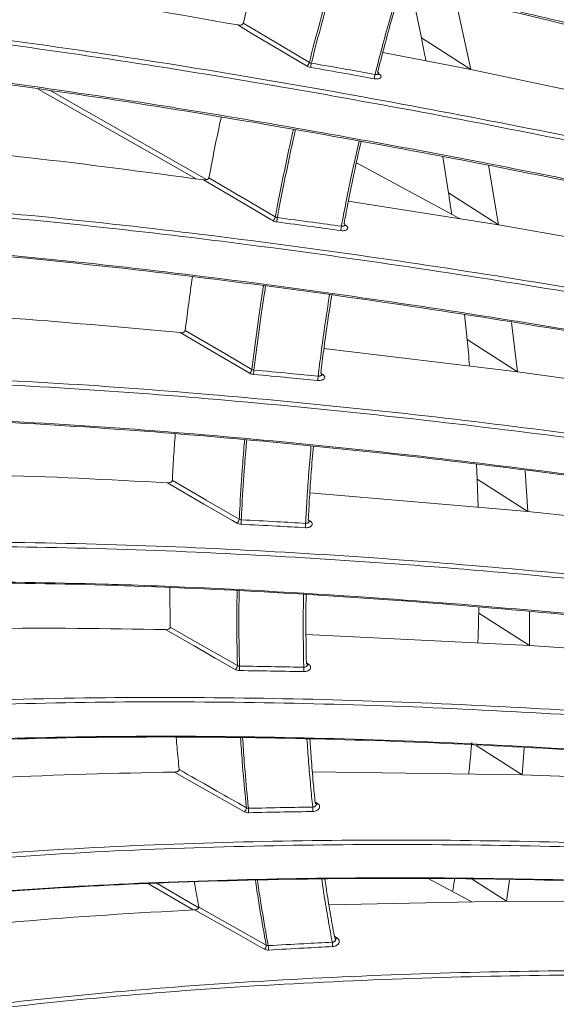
# Model space of a CAD drawing. Header units: millimetres. Extents: x 0 to 1118, y 0 to 864.
# Tile 209 of 256: x 235.34 to 243.58, y 629.2 to 644.32. Entities that reach past the tile are written whole.
import ezdxf

# ---------------------------------------------------------------- set-up
doc = ezdxf.new("R2010")
doc.units = ezdxf.units.MM

msp = doc.modelspace()

# ---------------------------------------------------------------- linework, layer by layer
at = {"color": 7, "linetype": 'Continuous', "lineweight": 15}
for p, q in [((241.3506, 644.7936), (241.5043, 644.0388)), ((242.262, 643.5523), (242.0295, 644.6378)), ((242.262, 643.5523), (240.9111, 643.8165)), ((245.9945, 642.7707), (242.262, 643.5523)), ((241.8322, 642.2148), (241.9208, 641.6583)), ((240.5057, 642.1208), (242.0978, 641.2592)), ((242.6879, 641.166), (242.532, 642.0823)), ((242.6879, 641.166), (240.3823, 641.5301)), ((245.5284, 640.673), (242.6879, 641.166)), ((242.1638, 639.7917), (242.2056, 639.4078)), ((242.9792, 638.9114), (242.8884, 639.671)), ((242.9792, 638.9114), (240.0083, 639.2719)), ((245.205, 638.6027), (242.9792, 638.9114)), ((242.3482, 637.4892), (242.3598, 637.2646)), ((243.1372, 636.7661), (243.0979, 637.3924)), ((243.1372, 636.7661), (239.7911, 637.0521)), ((245.0282, 636.5686), (243.1372, 636.7661)), ((237.6494, 634.992), (237.6421, 635.5946)), ((242.3848, 635.2928), (242.3839, 635.2083)), ((243.1618, 634.7096), (243.1618, 635.2207)), ((243.1618, 634.7096), (239.7332, 634.8811)), ((244.9998, 634.5801), (243.1618, 634.7096)), ((243.0529, 632.722), (243.0806, 633.1324)), ((243.0529, 632.722), (239.8298, 632.7695)), ((245.1198, 632.6469), (243.0529, 632.722)), ((241.6064, 631.1319), (242.279, 630.7724)), ((242.8098, 630.7834), (242.8545, 631.1062)), ((242.8098, 630.7834), (240.0844, 630.727)), ((245.3881, 630.7787), (242.8098, 630.7834))]:
    msp.add_line(p, q, dxfattribs=at)
at = {"color": 9, "linetype": 'Continuous', "lineweight": 0}
for p, q in [((241.5043, 644.0388), (242.262, 643.5523)), ((240.8451, 643.4896), (240.8597, 643.4799)), ((238.0452, 641.8741), (235.6228, 643.2538)), ((241.9208, 641.6583), (242.6879, 641.166)), ((240.3291, 641.1707), (240.3464, 641.1593)), ((242.2056, 639.4078), (242.9792, 638.9114)), ((239.9708, 638.8832), (239.9933, 638.8682)), ((242.3598, 637.2646), (243.1372, 636.7661)), ((239.7676, 636.641), (239.803, 636.6175)), ((242.3839, 635.2083), (243.1618, 634.7096)), ((239.7385, 634.4431), (239.7766, 634.4178)), ((242.3463, 633.1748), (243.0529, 632.722)), ((239.8725, 632.3076), (239.9142, 632.28)), ((238.0024, 630.6504), (237.3156, 631.0514)), ((237.4473, 631.0558), (238.0868, 630.6823)), ((242.2848, 631.1197), (242.8098, 630.7834)), ((240.1687, 630.2452), (240.2151, 630.2145))]:
    msp.add_line(p, q, dxfattribs=at)
at = {"color": 9, "linetype": 'Continuous', "lineweight": 0, "flags": 128}
for points in [[(239.7424, 643.6075), (239.2406, 643.9059), (238.8924, 644.1131), (238.6842, 644.2369)], [(238.7688, 644.2647), (239.1166, 644.0578), (239.7838, 643.6611)], [(240.8597, 643.4799), (240.8526, 643.4786), (240.8464, 643.4791)], [(235.8131, 643.2256), (236.4005, 642.8911), (238.2069, 641.8623)], [(238.242, 641.8901), (238.7517, 641.5897), (238.7579, 641.586), (239.2614, 641.2893)], [(239.222, 641.2336), (239.19, 641.2524), (238.7185, 641.5303), (238.1598, 641.8596)], [(240.2756, 641.1467), (240.2744, 641.138), (240.2731, 641.1287), (240.2718, 641.1192), (240.2705, 641.1098), (240.2693, 641.1009), (240.2681, 641.0928), (240.2672, 641.0858), (240.2664, 641.0802)], [(238.8645, 638.8904), (238.8235, 638.9143), (238.3595, 639.1854), (237.7988, 639.513)], [(237.8784, 639.5459), (238.3901, 639.2469), (238.3969, 639.243), (238.9018, 638.948)], [(238.6724, 636.5891), (238.6019, 636.6299), (238.1662, 636.8821), (237.6037, 637.2078)], [(237.6805, 637.2428), (238.194, 636.9455), (238.2014, 636.9413), (238.637, 636.6891), (238.7075, 636.6483)], [(238.6467, 634.3408), (238.3391, 634.5173), (238.0161, 634.7026), (237.5756, 634.9552)], [(237.6494, 634.992), (238.1644, 634.6967), (238.3718, 634.5777), (238.6794, 634.4013)], [(238.7876, 632.1564), (238.7183, 632.1958), (238.28, 632.4449), (237.7146, 632.7663)], [(239.0943, 630.0467), (239.056, 630.0682), (238.5864, 630.3327), (238.0201, 630.6516)], [(238.0876, 630.6912), (238.6046, 630.4), (238.6138, 630.3949), (239.1216, 630.1089)]]:
    msp.add_lwpolyline(points, dxfattribs=at)
at = {"color": 7, "linetype": 'Continuous', "lineweight": 15, "flags": 128}
msp.add_lwpolyline([(240.1865, 630.2022), (240.1865, 630.2022), (240.1865, 630.2022), (240.1865, 630.2022)], dxfattribs=at)
at = {"color": 9, "linetype": 'Continuous', "lineweight": 0}
for centre, radius, start, end in [((239.7073, 643.6774), 0.0782, 296.70039, 347.95826), ((240.8372, 643.4504), 1.0418, 168.87792, 172.53851), ((242.5392, 643.1375), 1.7795, 169.00055, 171.14245), ((239.1823, 641.3035), 0.0804, 299.56777, 349.81215), ((241.807, 640.9249), 2.5393, 171.96288, 173.47802), ((240.3363, 641.1799), 0.0229, 239.30293, 296.22749), ((238.8209, 638.9596), 0.0818, 302.19365, 351.83273), ((233.6723, 639.3884), 5.28, 354.3844, 355.11741), ((239.9803, 638.8926), 0.0277, 255.9036, 298.18783), ((238.1338, 638.9964), 1.7922, 353.02055, 355.17946), ((238.6254, 636.657), 0.0825, 304.67272, 353.96564), ((237.4937, 636.6752), 1.2456, 355.24828, 358.36615), ((239.7875, 636.6412), 0.0283, 256.0885, 303.15479), ((238.8533, 636.6101), 0.874, 353.92849, 358.37028), ((238.5973, 634.4066), 0.0823, 306.92342, 356.31526), ((238.0141, 634.3726), 0.6969, 356.09349, 1.67263), ((239.1281, 634.3597), 0.5708, 354.821, 1.63009), ((239.7581, 634.443), 0.0313, 260.96178, 306.29907), ((238.7363, 632.2196), 0.0813, 309.04049, 358.82149), ((238.3746, 632.1678), 0.4763, 356.91533, 5.07183), ((239.4188, 632.1923), 0.4178, 355.69748, 4.99353), ((239.8932, 632.3051), 0.0327, 259.01715, 309.95813), ((239.042, 630.1068), 0.0797, 311.02689, 1.51311), ((238.8005, 630.048), 0.3566, 357.70652, 8.57265), ((239.8138, 630.1061), 0.3249, 356.54223, 8.46485), ((240.1904, 630.2415), 0.0366, 265.32005, 312.40642)]:
    msp.add_arc(centre, radius, start, end, dxfattribs=at)
at = {"color": 7, "linetype": 'Continuous', "lineweight": 15}
for points, knots in [([(223.8411, 647.6716), (224.0138, 647.6865), (224.5212, 647.7303), (225.4153, 647.7644), (226.5401, 647.7607), (227.7182, 647.7124), (229.2797, 647.5998), (231.2362, 647.3861), (233.6046, 647.0406), (236.0135, 646.6207), (238.43, 646.1438), (240.8266, 645.6274), (243.9978, 644.8996), (246.3673, 644.307), (247.949, 643.9113)], [0, 0, 0, 0, 0.02605684, 0.07658017, 0.12711487, 0.17894658, 0.23078821, 0.32616656, 0.42160533, 0.51943616, 0.61729268, 0.71277215, 0.80826133, 1, 1, 1, 1]), ([(247.9323, 643.848), (246.8809, 644.1121), (244.7778, 644.6403), (241.6117, 645.3874), (238.6951, 646.0237), (236.0338, 646.5504), (233.6356, 646.9712), (231.2602, 647.3179), (229.1586, 647.5469), (227.3407, 647.6704), (225.8065, 647.707), (224.6531, 647.674), (224.0311, 647.6205), (223.859, 647.6057)], [0, 0, 0, 0, 0.1277054, 0.2554274, 0.3830534, 0.4796945, 0.5765877, 0.6732578, 0.769594, 0.8377265, 0.9059845, 0.9739966, 1, 1, 1, 1]), ([(247.7515, 643.248), (246.1755, 643.6426), (243.8089, 644.2352), (240.6374, 644.9628), (238.2527, 645.476), (235.8694, 645.9458), (233.4782, 646.3631), (231.0911, 646.7122), (229.0828, 646.9303), (227.4725, 647.0437), (226.2298, 647.0891), (225.0203, 647.0884), (224.2669, 647.0383), (223.8903, 647.0133)], [0, 0, 0, 0, 0.1933416, 0.2903375, 0.3873233, 0.4841635, 0.5809803, 0.6797839, 0.7785207, 0.833155, 0.887777, 0.9438969, 1, 1, 1, 1]), ([(223.9293, 647.0375), (224.0273, 647.0452), (224.5779, 647.0887), (225.6448, 647.1218), (227.1725, 647.0873), (228.9853, 646.9666), (231.0841, 646.74), (233.4589, 646.3952), (235.8572, 645.9759), (238.5187, 645.4503), (241.4356, 644.8145), (244.6019, 644.0675), (246.705, 643.5387), (247.7564, 643.2743)], [0, 0, 0, 0, 0.0148591, 0.0834906, 0.1523705, 0.2211229, 0.3186217, 0.4164628, 0.5145318, 0.6123426, 0.7415015, 0.87076, 1, 1, 1, 1]), ([(238.7688, 644.2647), (238.8011, 644.39), (238.8692, 644.6543), (238.962, 644.9989), (239.0242, 645.2184), (239.0469, 645.2984)], [0, 0, 0, 0, 0.3640094, 0.7679404, 1, 1, 1, 1]), ([(238.6842, 644.2369), (237.7862, 644.3961), (236.3032, 644.6591), (234.8197, 644.8701), (234.2345, 644.9533)], [0, 0, 0, 0, 0.6055023, 1, 1, 1, 1]), ([(241.1923, 644.8299), (241.1393, 644.6456), (241.0473, 644.3261), (240.9289, 643.8878), (240.8634, 643.6337), (240.8327, 643.5147)], [0, 0, 0, 0, 0.4197559, 0.7280639, 1, 1, 1, 1]), ([(238.6842, 644.2369), (238.6978, 644.2355), (238.7187, 644.2333), (238.7441, 644.2399), (238.7582, 644.248), (238.766, 644.2567), (238.768, 644.2624), (238.7688, 644.2647)], [0, 0, 0, 0, 0.4097926, 0.6284626, 0.795917, 0.9193279, 1, 1, 1, 1]), ([(241.5043, 644.0388), (241.5186, 643.9656), (241.5416, 643.8484), (241.5639, 643.7313), (241.5723, 643.6872)], [0, 0, 0, 0, 0.62337971, 1, 1, 1, 1]), ([(223.9376, 643.7785), (224.3653, 643.824), (225.2218, 643.9153), (226.596, 643.967), (228.2994, 643.9647), (230.3554, 643.8678), (232.7559, 643.6532), (235.1803, 643.3542), (236.8449, 643.1055), (237.8724, 642.9414), (238.7896, 642.7922), (240.8061, 642.4424), (243.7851, 641.8718), (246.0551, 641.3903), (247.1902, 641.1496)], [0, 0, 0, 0, 0.0629879, 0.126146, 0.1892101, 0.2907086, 0.3925831, 0.4947068, 0.596546, 0.6020432, 0.624032, 0.7120013, 0.8559872, 1, 1, 1, 1]), ([(247.1882, 641.1258), (245.5994, 641.461), (243.2131, 641.9645), (240.012, 642.5601), (237.604, 642.9688), (235.1966, 643.3272), (232.78, 643.6246), (230.3663, 643.8434), (228.0602, 643.9536), (226.2501, 643.9421), (224.9175, 643.8653), (224.2723, 643.8008), (223.9566, 643.7624), (223.9562, 643.7623)], [0, 0, 0, 0, 0.2017345, 0.3029825, 0.4042195, 0.5052715, 0.6062979, 0.7095189, 0.8126667, 0.9054871, 0.9527182, 0.9999417, 1, 1, 1, 1]), ([(240.8449, 643.4935), (240.8454, 643.4951), (240.8467, 643.4994), (240.8428, 643.5071), (240.836, 643.5122), (240.8327, 643.5147)], [0, 0, 0, 0, 0.2333056, 0.6165858, 1, 1, 1, 1]), ([(240.8473, 643.4759), (240.8474, 643.4759), (240.848, 643.4752), (240.8456, 643.4784), (240.8437, 643.487), (240.8458, 643.4918), (240.8464, 643.4931)], [0, 0, 0, 0, 0.03110322, 0.37219549, 0.82169139, 1, 1, 1, 1]), ([(238.242, 641.8901), (238.2658, 642.0141), (238.3161, 642.2755), (238.3792, 642.5858), (238.4198, 642.7724), (238.4304, 642.8208)], [0, 0, 0, 0, 0.4001591, 0.8442426, 1, 1, 1, 1]), ([(238.1598, 641.8596), (237.2577, 641.9808), (235.7618, 642.1818), (234.2647, 642.3238), (233.6705, 642.3802)], [0, 0, 0, 0, 0.6030396, 1, 1, 1, 1]), ([(240.5775, 642.4483), (240.5401, 642.2805), (240.473, 641.9786), (240.3873, 641.5593), (240.339, 641.308), (240.3164, 641.19)], [0, 0, 0, 0, 0.39922386, 0.71802788, 1, 1, 1, 1]), ([(238.1598, 641.8596), (238.1734, 641.8588), (238.1941, 641.8575), (238.2189, 641.8649), (238.2324, 641.8732), (238.2397, 641.882), (238.2413, 641.8878), (238.242, 641.8901)], [0, 0, 0, 0, 0.40904229, 0.62568874, 0.79259694, 0.91593779, 1, 1, 1, 1]), ([(224.0849, 641.2725), (224.6374, 641.3525), (225.7496, 641.5134), (227.6972, 641.6345), (229.8749, 641.6602), (232.2883, 641.572), (234.744, 641.3934), (237.2067, 641.1407), (239.6455, 640.8332), (242.8688, 640.3678), (245.2733, 639.9523), (246.8788, 639.6749)], [0, 0, 0, 0, 0.0806491, 0.1623486, 0.2661105, 0.3699442, 0.4766656, 0.5834178, 0.6873072, 0.7912075, 1, 1, 1, 1]), ([(246.8659, 639.6091), (245.2684, 639.8851), (242.8689, 640.2997), (239.6477, 640.7651), (237.2245, 641.0708), (234.8019, 641.32), (232.3698, 641.4998), (229.9388, 641.5926), (227.7324, 641.5683), (225.77, 641.447), (224.6607, 641.2868), (224.1028, 641.2062)], [0, 0, 0, 0, 0.2080306, 0.3124639, 0.4168857, 0.5210043, 0.6250958, 0.7315289, 0.8378835, 0.9184716, 1, 1, 1, 1]), ([(241.9208, 641.6583), (241.9314, 641.5884), (241.9479, 641.4783), (241.9638, 641.3686), (241.9695, 641.3286)], [0, 0, 0, 0, 0.6358652, 1, 1, 1, 1]), ([(240.3286, 641.1681), (240.3291, 641.1696), (240.3303, 641.1741), (240.3264, 641.1821), (240.3197, 641.1874), (240.3164, 641.19)], [0, 0, 0, 0, 0.2032795, 0.601815, 1, 1, 1, 1]), ([(240.3307, 641.1551), (240.3308, 641.155), (240.3315, 641.1543), (240.3287, 641.1583), (240.3292, 641.1645), (240.3295, 641.168)], [0, 0, 0, 0, 0.076157, 0.4858415, 1, 1, 1, 1]), ([(246.7666, 639.0249), (245.1682, 639.3014), (242.7671, 639.7167), (239.5436, 640.1822), (237.1179, 640.4876), (234.6923, 640.7363), (232.2564, 640.9153), (229.822, 641.0067), (227.6387, 640.9809), (225.7254, 640.8623), (224.6588, 640.7128), (224.1227, 640.6376)], [0, 0, 0, 0, 0.2093847, 0.3145059, 0.4196152, 0.5245057, 0.6293683, 0.7366085, 0.8437694, 0.9214741, 1, 1, 1, 1]), ([(224.1525, 640.6586), (224.681, 640.7327), (225.7444, 640.8819), (227.6339, 640.9994), (229.779, 641.0262), (232.1881, 640.9394), (234.6402, 640.7621), (237.1001, 640.5105), (239.5367, 640.2038), (242.7582, 639.739), (245.1612, 639.3235), (246.7659, 639.046)], [0, 0, 0, 0, 0.07754877, 0.1560079, 0.26050065, 0.36506601, 0.47256119, 0.5800872, 0.68480293, 0.78953033, 1, 1, 1, 1]), ([(237.8784, 639.5459), (237.8936, 639.6679), (237.9257, 639.9255), (237.9628, 640.2001), (237.9857, 640.3529), (237.9882, 640.3693)], [0, 0, 0, 0, 0.4457192, 0.9403675, 1, 1, 1, 1]), ([(240.1273, 640.0904), (240.1038, 639.9393), (240.0598, 639.6558), (240.0054, 639.2575), (239.9748, 639.0104), (239.9605, 638.8948)], [0, 0, 0, 0, 0.3778709, 0.7087633, 1, 1, 1, 1]), ([(237.7988, 639.513), (236.8941, 639.5971), (235.3863, 639.7372), (233.877, 639.8118), (233.2733, 639.8416)], [0, 0, 0, 0, 0.600026, 1, 1, 1, 1]), ([(237.7988, 639.513), (237.8123, 639.5126), (237.8329, 639.5121), (237.8569, 639.5202), (237.8698, 639.5288), (237.8766, 639.5377), (237.8778, 639.5435), (237.8784, 639.5459)], [0, 0, 0, 0, 0.4083431, 0.6228777, 0.7890841, 0.912336, 1, 1, 1, 1]), ([(242.2056, 639.4078), (242.2121, 639.3406), (242.2253, 639.2064), (242.2383, 639.0706), (242.244, 639.0022), (242.2442, 639.0006)], [0, 0, 0, 0, 0.49399858, 0.987999, 1, 1, 1, 1]), ([(239.9728, 638.8719), (239.9732, 638.8734), (239.9743, 638.8781), (239.9705, 638.8864), (239.9638, 638.892), (239.9605, 638.8948)], [0, 0, 0, 0, 0.18004424, 0.59031216, 1, 1, 1, 1]), ([(239.9745, 638.8636), (239.9746, 638.8634), (239.975, 638.8628), (239.9728, 638.868), (239.9738, 638.8709), (239.974, 638.8717)], [0, 0, 0, 0, 0.2229964, 0.7846234, 1, 1, 1, 1]), ([(246.4906, 636.9544), (244.8856, 637.1731), (242.4747, 637.5015), (239.2362, 637.8392), (236.7986, 638.0437), (234.3607, 638.1852), (231.9118, 638.249), (229.464, 638.2158), (227.3528, 638.0728), (225.5953, 637.8617), (224.6683, 637.6852), (224.203, 637.5966)], [0, 0, 0, 0, 0.2142359, 0.3218158, 0.4293837, 0.5367087, 0.6440047, 0.7538022, 0.8635168, 0.9315013, 1, 1, 1, 1]), ([(224.2291, 637.6156), (224.6894, 637.7033), (225.6138, 637.8794), (227.3474, 638.0879), (229.4166, 638.2297), (231.8384, 638.2668), (234.3041, 638.2058), (236.7774, 638.063), (239.2262, 637.8578), (242.4626, 637.5207), (244.8757, 637.1921), (246.4871, 636.9727)], [0, 0, 0, 0, 0.0678642, 0.1362902, 0.2431935, 0.3501731, 0.4602345, 0.570328, 0.6774658, 0.7846154, 1, 1, 1, 1]), ([(237.6805, 637.2428), (237.6868, 637.3626), (237.6994, 637.5999), (237.7162, 637.8384), (237.7246, 637.9564)], [0, 0, 0, 0, 0.5052615, 1, 1, 1, 1]), ([(239.8452, 637.7674), (239.8337, 637.6331), (239.811, 637.3685), (239.7863, 636.9929), (239.7735, 636.7518), (239.7675, 636.6397)], [0, 0, 0, 0, 0.3555461, 0.7003923, 1, 1, 1, 1]), ([(237.6037, 637.2078), (236.6978, 637.256), (235.1774, 637.3369), (233.6552, 637.3457), (233.04, 637.3493)], [0, 0, 0, 0, 0.59582762, 1, 1, 1, 1]), ([(237.6037, 637.2078), (237.6171, 637.2079), (237.6374, 637.2082), (237.6607, 637.2169), (237.6729, 637.2256), (237.6792, 637.2346), (237.6801, 637.2403), (237.6805, 637.2428)], [0, 0, 0, 0, 0.4077273, 0.6200311, 0.7855307, 0.9086355, 1, 1, 1, 1]), ([(242.3598, 637.2646), (242.3625, 637.2), (242.3677, 637.0708), (242.373, 636.9262), (242.375, 636.8467), (242.3753, 636.8312)], [0, 0, 0, 0, 0.4461919, 0.8923844, 1, 1, 1, 1]), ([(239.7802, 636.6168), (239.7804, 636.6179), (239.7814, 636.6226), (239.7775, 636.631), (239.7708, 636.6368), (239.7675, 636.6397)], [0, 0, 0, 0, 0.130721, 0.5656998, 1, 1, 1, 1]), ([(239.7814, 636.6117), (239.7815, 636.6115), (239.7818, 636.611), (239.7812, 636.6143), (239.7808, 636.6168)], [0, 0, 0, 0, 0.2710017, 1, 1, 1, 1]), ([(224.1682, 634.6129), (224.6121, 634.7234), (225.5, 634.9445), (227.2037, 635.246), (229.2744, 635.4993), (231.7152, 635.6554), (234.1791, 635.7023), (235.8939, 635.6747), (237.0547, 635.6393), (238.479, 635.5875), (240.7463, 635.4557), (243.644, 635.2192), (245.4528, 635.0321), (246.3573, 634.9386)], [0, 0, 0, 0, 0.0654785, 0.130977, 0.2397744, 0.3490083, 0.4585293, 0.5677194, 0.5767317, 0.6127811, 0.7570328, 0.8785112, 1, 1, 1, 1]), ([(246.3633, 634.9233), (244.7551, 635.0852), (242.3393, 635.3284), (239.0932, 635.5419), (236.6496, 635.6483), (234.2056, 635.6862), (231.7501, 635.6391), (229.296, 635.4858), (227.2079, 635.2356), (225.5104, 634.9303), (224.6249, 634.724), (224.1915, 634.6083), (224.1908, 634.6081)], [0, 0, 0, 0, 0.2160244, 0.3245136, 0.4329905, 0.5412137, 0.6494072, 0.7601571, 0.8708221, 0.9351415, 0.9998873, 1, 1, 1, 1]), ([(239.7342, 635.4906), (239.7321, 635.3758), (239.73, 635.26), (239.73, 634.9078), (239.7343, 634.6712), (239.7386, 634.4356)], [0, 0, 0, 0, 0.3236916, 0.3267845, 1, 1, 1, 1]), ([(242.3839, 635.2083), (242.3825, 635.1459), (242.3797, 635.0212), (242.3755, 634.868), (242.3719, 634.7778), (242.3708, 634.7492)], [0, 0, 0, 0, 0.4059704, 0.8119409, 1, 1, 1, 1]), ([(237.5756, 634.9552), (236.6699, 634.9689), (235.1367, 634.992), (233.6018, 634.9371), (232.9737, 634.9146)], [0, 0, 0, 0, 0.5907714, 1, 1, 1, 1]), ([(237.5756, 634.9552), (237.5889, 634.9558), (237.6089, 634.9568), (237.6315, 634.966), (237.643, 634.9749), (237.6487, 634.9838), (237.6492, 634.9896), (237.6494, 634.992)], [0, 0, 0, 0, 0.407303, 0.6172643, 0.7820113, 0.904908, 1, 1, 1, 1]), ([(239.7517, 634.4129), (239.7518, 634.4136), (239.7525, 634.4181), (239.7487, 634.4265), (239.742, 634.4326), (239.7386, 634.4356)], [0, 0, 0, 0, 0.0799818, 0.5405076, 1, 1, 1, 1]), ([(239.7524, 634.4105), (239.7524, 634.4103), (239.7527, 634.4099), (239.7525, 634.4117), (239.7524, 634.4128)], [0, 0, 0, 0, 0.3373038, 1, 1, 1, 1]), ([(246.3857, 632.9413), (244.7775, 633.0477), (242.3617, 633.2075), (239.1157, 633.3009), (236.6721, 633.3132), (234.2281, 633.252), (231.7727, 633.099), (229.318, 632.8332), (227.2349, 632.4764), (225.5392, 632.0851), (224.6694, 631.8193), (224.2331, 631.6859)], [0, 0, 0, 0, 0.2162473, 0.3248467, 0.4334336, 0.5417683, 0.6500732, 0.7609335, 0.871709, 0.9356461, 1, 1, 1, 1]), ([(224.2538, 631.7008), (224.6859, 631.833), (225.5533, 632.0981), (227.225, 632.4842), (229.2649, 632.8356), (231.6931, 633.1038), (234.1657, 633.2617), (236.6456, 633.3249), (239.1004, 633.3128), (242.3443, 633.22), (244.7624, 633.0602), (246.3772, 632.9534)], [0, 0, 0, 0, 0.0638285, 0.1281097, 0.2360126, 0.343993, 0.4551207, 0.5662818, 0.6744233, 0.7825774, 1, 1, 1, 1]), ([(237.7854, 632.8046), (237.774, 632.9177), (237.7577, 633.0812), (237.7444, 633.246), (237.7404, 633.2967)], [0, 0, 0, 0, 0.6921777, 1, 1, 1, 1]), ([(239.7916, 633.2717), (239.7983, 633.1732), (239.8134, 632.9512), (239.8409, 632.6251), (239.8635, 632.3983), (239.8739, 632.2933)], [0, 0, 0, 0, 0.3000341, 0.6761035, 1, 1, 1, 1]), ([(242.2775, 633.2189), (242.2721, 633.1585), (242.2613, 633.0378), (242.2458, 632.8761), (242.2349, 632.7753), (242.2304, 632.7341)], [0, 0, 0, 0, 0.3716901, 0.7433806, 1, 1, 1, 1]), ([(237.7146, 632.7663), (236.8104, 632.7469), (235.2639, 632.7138), (233.716, 632.5971), (233.0731, 632.5486)], [0, 0, 0, 0, 0.5846887, 1, 1, 1, 1]), ([(237.7146, 632.7663), (237.7278, 632.7673), (237.7475, 632.769), (237.7693, 632.7786), (237.7801, 632.7875), (237.7853, 632.7965), (237.7853, 632.8021), (237.7854, 632.8046)], [0, 0, 0, 0, 0.4070361, 0.6146086, 0.7785704, 0.9011457, 1, 1, 1, 1]), ([(239.8875, 632.2708), (239.8875, 632.271), (239.888, 632.2755), (239.884, 632.2839), (239.8773, 632.2902), (239.8739, 632.2933)], [0, 0, 0, 0, 0.0328595, 0.5169278, 1, 1, 1, 1]), ([(239.8876, 632.2707), (239.8876, 632.2706), (239.8878, 632.2703), (239.8877, 632.2706), (239.8877, 632.2707)], [0, 0, 0, 0, 0.4217522, 1, 1, 1, 1]), ([(246.558, 631.0181), (244.953, 631.0703), (242.5421, 631.1487), (239.3037, 631.1271), (236.8662, 631.0496), (234.4284, 630.8945), (231.9795, 630.6421), (229.5315, 630.2705), (227.4038, 629.8054), (225.614, 629.2974), (224.6585, 628.94), (224.1788, 628.7606)], [0, 0, 0, 0, 0.2132884, 0.3203874, 0.4274743, 0.5343241, 0.641145, 0.7504456, 0.8596636, 0.9295486, 1, 1, 1, 1]), ([(224.1977, 628.7735), (224.672, 628.951), (225.6248, 629.3076), (227.3906, 629.8092), (229.477, 630.2675), (231.899, 630.6407), (234.3647, 630.8989), (236.8378, 631.0573), (239.2864, 631.1354), (242.5227, 631.1576), (244.9358, 631.0792), (246.5472, 631.0268)], [0, 0, 0, 0, 0.0697582, 0.1401372, 0.2465695, 0.3530772, 0.4626401, 0.5722353, 0.6788999, 0.7855763, 1, 1, 1, 1]), ([(238.0876, 630.6912), (238.0675, 630.7998), (238.044, 630.9272), (238.0229, 631.0558), (238.0199, 631.0746)], [0, 0, 0, 0, 0.8535486, 1, 1, 1, 1]), ([(240.0222, 631.1216), (240.0342, 631.0415), (240.064, 630.8423), (240.1142, 630.5429), (240.1541, 630.3244), (240.1727, 630.2232)], [0, 0, 0, 0, 0.2652946, 0.6595574, 1, 1, 1, 1]), ([(242.0157, 631.1261), (242.0144, 631.1176), (242.0039, 631.0522), (241.9928, 630.9871), (241.9832, 630.9306)], [0, 0, 0, 0, 0.1301475, 1, 1, 1, 1]), ([(238.0201, 630.6516), (237.1188, 630.6009), (235.5599, 630.5131), (234, 630.3368), (233.342, 630.2624)], [0, 0, 0, 0, 0.578159, 1, 1, 1, 1]), ([(238.0201, 630.6516), (238.0331, 630.6531), (238.0525, 630.6554), (238.0734, 630.6654), (238.0835, 630.6743), (238.0881, 630.6831), (238.0878, 630.6886), (238.0876, 630.6912)], [0, 0, 0, 0, 0.4069171, 0.6120733, 0.7751876, 0.8974274, 1, 1, 1, 1]), ([(240.1862, 630.202), (240.1853, 630.2058), (240.1832, 630.214), (240.1763, 630.22), (240.1727, 630.2232)], [0, 0, 0, 0, 0.469449, 1, 1, 1, 1])]:
    msp.add_open_spline(points, degree=3, knots=knots, dxfattribs=at)
at = {"color": 9, "linetype": 'Continuous', "lineweight": 0}
for points, knots in [([(239.7838, 643.6611), (239.7973, 643.7144), (239.8641, 643.9769), (239.9714, 644.3794), (240.0863, 644.7921), (240.1456, 644.9953), (240.1641, 645.0587)], [0, 0, 0, 0, 0.1146669, 0.56449, 0.8641801, 1, 1, 1, 1]), ([(240.1962, 645.0518), (240.1772, 644.9865), (240.1173, 644.7814), (240.0019, 644.3669), (239.8949, 643.9655), (239.8283, 643.7039), (239.815, 643.6514)], [0, 0, 0, 0, 0.1396993, 0.4386368, 0.8873292, 1, 1, 1, 1]), ([(240.7924, 643.4771), (240.8237, 643.5987), (240.8899, 643.8555), (241.0122, 644.3085), (241.1077, 644.6402), (241.1641, 644.8363)], [0, 0, 0, 0, 0.26877611, 0.56773456, 1, 1, 1, 1]), ([(223.9648, 644.4154), (224.2886, 644.4523), (224.9361, 644.526), (226.3184, 644.6071), (228.1554, 644.6205), (230.4655, 644.509), (232.8591, 644.2936), (235.2948, 643.995), (237.7374, 643.6309), (240.158, 643.2196), (243.3588, 642.6238), (245.7483, 642.1201), (247.3436, 641.7839)], [0, 0, 0, 0, 0.0477656, 0.0955393, 0.1930116, 0.2930193, 0.3930934, 0.4958286, 0.5985921, 0.6987149, 0.7988479, 1, 1, 1, 1]), ([(247.3286, 641.7193), (245.7407, 642.0539), (243.3559, 642.5564), (240.1571, 643.1521), (237.7515, 643.5609), (235.3471, 643.92), (232.934, 644.2183), (230.5238, 644.4386), (228.1944, 644.5527), (226.3502, 644.5404), (224.9702, 644.4613), (224.3116, 644.3866), (223.9824, 644.3493)], [0, 0, 0, 0, 0.2004999, 0.301118, 0.4017252, 0.5020692, 0.6023878, 0.7048627, 0.807265, 0.9027217, 0.9513652, 1, 1, 1, 1]), ([(239.7424, 643.6075), (239.7427, 643.6074), (239.751, 643.6024), (239.7706, 643.5932), (239.7929, 643.5882), (239.8043, 643.5857)], [0, 0, 0, 0, 0.0137124, 0.5004801, 1, 1, 1, 1]), ([(239.7838, 643.6611), (239.7884, 643.6588), (239.7977, 643.6544), (239.8092, 643.6524), (239.815, 643.6514)], [0, 0, 0, 0, 0.4999616, 1, 1, 1, 1]), ([(240.7809, 643.4116), (240.6353, 643.4379), (240.3099, 643.4968), (239.9842, 643.554), (239.8043, 643.5857)], [0, 0, 0, 0, 0.4473138, 1, 1, 1, 1]), ([(239.815, 643.6514), (239.9951, 643.6197), (240.321, 643.5624), (240.6467, 643.5034), (240.7924, 643.4771)], [0, 0, 0, 0, 0.5526993, 1, 1, 1, 1]), ([(240.8597, 643.4799), (240.8665, 643.4747), (240.8801, 643.4641), (240.8879, 643.447), (240.8851, 643.4313), (240.8711, 643.4185), (240.8478, 643.4102), (240.8177, 643.4073), (240.7942, 643.4092), (240.782, 643.4114), (240.7809, 643.4116)], [0, 0, 0, 0, 0.14059625, 0.28122154, 0.42180482, 0.56252457, 0.7034804, 0.84466782, 0.98596443, 1, 1, 1, 1]), ([(240.7924, 643.4771), (240.7986, 643.4766), (240.8105, 643.4756), (240.8263, 643.4782), (240.8379, 643.4832), (240.8444, 643.4886), (240.8448, 643.4924), (240.8449, 643.4935)], [0, 0, 0, 0, 0.2452693, 0.4685135, 0.6912324, 0.9132084, 1, 1, 1, 1]), ([(239.2614, 641.2893), (239.2714, 641.3423), (239.3204, 641.6023), (239.4008, 642.001), (239.485, 642.3963), (239.5277, 642.5842), (239.5388, 642.6335)], [0, 0, 0, 0, 0.1187784, 0.5818517, 0.8903744, 1, 1, 1, 1]), ([(239.571, 642.6281), (239.5594, 642.5768), (239.5162, 642.3869), (239.4317, 641.9897), (239.3514, 641.5917), (239.3026, 641.3325), (239.2927, 641.2799)], [0, 0, 0, 0, 0.1137962, 0.4212746, 0.8827782, 1, 1, 1, 1]), ([(240.2756, 641.1467), (240.2988, 641.2674), (240.3476, 641.5219), (240.4366, 641.9574), (240.5068, 642.2729), (240.5471, 642.454)], [0, 0, 0, 0, 0.2778572, 0.5853736, 1, 1, 1, 1]), ([(239.2614, 641.2893), (239.266, 641.287), (239.2753, 641.2825), (239.2869, 641.2808), (239.2927, 641.2799)], [0, 0, 0, 0, 0.4999876, 1, 1, 1, 1]), ([(239.2927, 641.2799), (239.474, 641.2559), (239.8018, 641.2123), (240.1293, 641.1669), (240.2756, 641.1467)], [0, 0, 0, 0, 0.5532869, 1, 1, 1, 1]), ([(239.222, 641.2336), (239.2222, 641.2334), (239.2306, 641.2285), (239.2503, 641.2196), (239.2727, 641.2154), (239.2842, 641.2133)], [0, 0, 0, 0, 0.0145643, 0.5002227, 1, 1, 1, 1]), ([(240.2664, 641.0802), (240.1202, 641.1004), (239.7929, 641.1458), (239.4654, 641.1893), (239.2842, 641.2133)], [0, 0, 0, 0, 0.4467221, 1, 1, 1, 1]), ([(240.3464, 641.1593), (240.3532, 641.1539), (240.3668, 641.1432), (240.3745, 641.125), (240.3715, 641.1077), (240.3573, 641.093), (240.3337, 641.0826), (240.3033, 641.0776), (240.2796, 641.0784), (240.2674, 641.08), (240.2664, 641.0802)], [0, 0, 0, 0, 0.1406451, 0.2812922, 0.4220141, 0.5629294, 0.7040327, 0.845272, 0.9865151, 1, 1, 1, 1]), ([(240.2756, 641.1467), (240.2818, 641.1464), (240.2937, 641.1459), (240.3096, 641.1494), (240.3213, 641.1554), (240.3281, 641.162), (240.3285, 641.1666), (240.3286, 641.1681)], [0, 0, 0, 0, 0.2388183, 0.4573163, 0.6756241, 0.8934144, 1, 1, 1, 1]), ([(238.9018, 638.948), (238.9081, 639.0002), (238.9391, 639.2561), (238.9919, 639.6491), (239.0467, 640.0255), (239.0743, 640.1976), (239.0799, 640.2327)], [0, 0, 0, 0, 0.1223609, 0.6001226, 0.9184341, 1, 1, 1, 1]), ([(239.112, 640.2287), (239.106, 640.1915), (239.0781, 640.0174), (239.023, 639.639), (238.9703, 639.2465), (238.9394, 638.9909), (238.9331, 638.939)], [0, 0, 0, 0, 0.0860953, 0.4030224, 0.8787055, 1, 1, 1, 1]), ([(239.9197, 638.8458), (239.9343, 638.9645), (239.9653, 639.2148), (240.0221, 639.631), (240.0685, 639.9294), (240.0942, 640.0952)], [0, 0, 0, 0, 0.2860534, 0.6034012, 1, 1, 1, 1]), ([(224.1788, 638.2217), (224.6544, 638.3136), (225.61, 638.4982), (227.3799, 638.7111), (229.4702, 638.8534), (231.8961, 638.8898), (234.3656, 638.8281), (236.8418, 638.6847), (239.2928, 638.4789), (242.5313, 638.1415), (244.9459, 637.8128), (246.5583, 637.5934)], [0, 0, 0, 0, 0.06986428, 0.14035031, 0.24680392, 0.35333303, 0.46291734, 0.57253402, 0.67912412, 0.7857262, 1, 1, 1, 1]), ([(238.8645, 638.8904), (238.8647, 638.8903), (238.8731, 638.8854), (238.8929, 638.8768), (238.9155, 638.8734), (238.927, 638.8718)], [0, 0, 0, 0, 0.0153084, 0.5001299, 1, 1, 1, 1]), ([(238.9018, 638.948), (238.9065, 638.9457), (238.9157, 638.9411), (238.9273, 638.9397), (238.9331, 638.939)], [0, 0, 0, 0, 0.4998913, 1, 1, 1, 1]), ([(239.9127, 638.7786), (239.7662, 638.793), (239.4377, 638.8251), (239.109, 638.8551), (238.927, 638.8718)], [0, 0, 0, 0, 0.4461262, 1, 1, 1, 1]), ([(238.9331, 638.939), (239.1153, 638.9224), (239.4443, 638.8923), (239.773, 638.8601), (239.9197, 638.8458)], [0, 0, 0, 0, 0.5538843, 1, 1, 1, 1]), ([(239.9933, 638.8682), (240.0001, 638.8628), (240.0138, 638.8519), (240.0215, 638.8326), (240.0184, 638.8137), (240.004, 638.7971), (239.9802, 638.7846), (239.9497, 638.7778), (239.9259, 638.7774), (239.9137, 638.7785), (239.9127, 638.7786)], [0, 0, 0, 0, 0.14075013, 0.28151683, 0.42240468, 0.56349331, 0.70472477, 0.84598309, 0.9871307, 1, 1, 1, 1]), ([(239.9197, 638.8458), (239.9258, 638.8458), (239.9377, 638.8456), (239.9536, 638.8501), (239.9654, 638.8571), (239.9723, 638.8648), (239.9727, 638.87), (239.9728, 638.8719)], [0, 0, 0, 0, 0.2339576, 0.4491149, 0.6644227, 0.879469, 1, 1, 1, 1]), ([(246.5475, 637.5268), (244.9436, 637.7451), (242.5343, 638.073), (239.2981, 638.4106), (236.8629, 638.6151), (234.4281, 638.7569), (231.9831, 638.8212), (229.5388, 638.7891), (227.4151, 638.6463), (225.6292, 638.4318), (224.6762, 638.2478), (224.1977, 638.1555)], [0, 0, 0, 0, 0.2134304, 0.3206007, 0.4277591, 0.5345846, 0.6413812, 0.7506561, 0.8598484, 0.9296413, 1, 1, 1, 1]), ([(238.7075, 636.6483), (238.71, 636.6985), (238.7226, 636.9487), (238.7475, 637.3338), (238.7745, 637.6907), (238.7888, 637.8467), (238.7907, 637.8679)], [0, 0, 0, 0, 0.1241946, 0.6187583, 0.9482632, 1, 1, 1, 1]), ([(238.8226, 637.8653), (238.8204, 637.842), (238.806, 637.6839), (238.7788, 637.325), (238.7539, 636.94), (238.7413, 636.6899), (238.7388, 636.6397)], [0, 0, 0, 0, 0.0567047, 0.3844339, 0.8763326, 1, 1, 1, 1]), ([(239.727, 636.5853), (239.7331, 636.7006), (239.746, 636.9452), (239.7721, 637.3402), (239.7962, 637.6209), (239.8091, 637.7711)], [0, 0, 0, 0, 0.2932279, 0.6218802, 1, 1, 1, 1]), ([(238.7075, 636.6483), (238.7121, 636.646), (238.7214, 636.6413), (238.733, 636.6402), (238.7388, 636.6397)], [0, 0, 0, 0, 0.500054, 1, 1, 1, 1]), ([(238.7388, 636.6397), (238.9215, 636.6302), (239.251, 636.6132), (239.5803, 636.5939), (239.727, 636.5853)], [0, 0, 0, 0, 0.5544824, 1, 1, 1, 1]), ([(239.803, 636.6175), (239.8099, 636.6119), (239.8236, 636.6009), (239.8313, 636.5805), (239.8282, 636.5601), (239.8138, 636.5416), (239.7899, 636.5272), (239.7593, 636.5184), (239.7356, 636.517), (239.7234, 636.5176), (239.7224, 636.5177)], [0, 0, 0, 0, 0.1408964, 0.2818105, 0.4228867, 0.5641563, 0.7054736, 0.8467028, 0.987691, 1, 1, 1, 1]), ([(239.727, 636.5853), (239.7331, 636.5854), (239.745, 636.5857), (239.7608, 636.5911), (239.7726, 636.599), (239.7797, 636.6081), (239.78, 636.6143), (239.7802, 636.6168)], [0, 0, 0, 0, 0.2260903, 0.4349177, 0.6442337, 0.8536355, 1, 1, 1, 1]), ([(238.6724, 636.5891), (238.6726, 636.589), (238.6811, 636.5841), (238.7009, 636.5758), (238.7235, 636.5733), (238.735, 636.572)], [0, 0, 0, 0, 0.0158397, 0.5001132, 1, 1, 1, 1]), ([(239.7224, 636.5177), (239.5758, 636.5263), (239.2469, 636.5455), (238.9176, 636.5626), (238.735, 636.572)], [0, 0, 0, 0, 0.4455281, 1, 1, 1, 1]), ([(224.2331, 635.2393), (224.6664, 635.346), (225.5363, 635.5601), (227.2118, 635.8558), (229.2555, 636.1045), (231.6876, 636.2605), (234.164, 636.3117), (236.6471, 636.2739), (239.1043, 636.1671), (242.3503, 635.9542), (244.7701, 635.7109), (246.386, 635.5484)], [0, 0, 0, 0, 0.0639238, 0.1283009, 0.2362286, 0.3442337, 0.4553865, 0.5665726, 0.6746421, 0.7827233, 1, 1, 1, 1]), ([(246.3775, 635.4812), (244.7703, 635.6428), (242.3561, 635.8856), (239.1123, 636.0987), (236.6711, 636.205), (234.2302, 636.2429), (231.7786, 636.1958), (229.3278, 636.0436), (227.2485, 635.7924), (225.5564, 635.494), (224.6889, 635.2805), (224.2538, 635.1735)], [0, 0, 0, 0, 0.2163877, 0.3250574, 0.433715, 0.5420226, 0.650301, 0.761133, 0.8718797, 0.9357318, 1, 1, 1, 1]), ([(238.6794, 634.4013), (238.6792, 634.4076), (238.6732, 634.6524), (238.667, 635.0338), (238.6731, 635.4133), (238.6753, 635.5506)], [0, 0, 0, 0, 0.0164822, 0.6440207, 1, 1, 1, 1]), ([(238.7066, 635.5493), (238.7044, 635.4098), (238.6981, 635.0216), (238.7058, 634.6384), (238.7108, 634.393)], [0, 0, 0, 0, 0.3593454, 1, 1, 1, 1]), ([(239.6987, 634.376), (239.6986, 634.3804), (239.6927, 634.6191), (239.6867, 634.9899), (239.6926, 635.3604), (239.6947, 635.4932)], [0, 0, 0, 0, 0.0120603, 0.645913, 1, 1, 1, 1]), ([(238.6467, 634.3408), (238.6471, 634.3406), (238.6556, 634.3357), (238.6755, 634.3277), (238.6981, 634.326), (238.7094, 634.3251)], [0, 0, 0, 0, 0.0202536, 0.5056222, 1, 1, 1, 1]), ([(238.6794, 634.4013), (238.6841, 634.3989), (238.6934, 634.3942), (238.705, 634.3934), (238.7108, 634.393)], [0, 0, 0, 0, 0.5057102, 1, 1, 1, 1]), ([(239.6966, 634.3082), (239.5503, 634.3113), (239.2213, 634.3182), (238.8922, 634.3227), (238.7094, 634.3251)], [0, 0, 0, 0, 0.4449398, 1, 1, 1, 1]), ([(238.7108, 634.393), (238.8936, 634.3905), (239.2231, 634.386), (239.5523, 634.3791), (239.6987, 634.376)], [0, 0, 0, 0, 0.5550688, 1, 1, 1, 1]), ([(239.7766, 634.4178), (239.7835, 634.4122), (239.7973, 634.401), (239.8051, 634.3796), (239.8021, 634.3577), (239.7878, 634.3374), (239.7639, 634.321), (239.7333, 634.3105), (239.7097, 634.308), (239.6976, 634.3082), (239.6966, 634.3082)], [0, 0, 0, 0, 0.14108662, 0.28216914, 0.42346756, 0.56490939, 0.70627891, 0.84738849, 0.98819136, 1, 1, 1, 1]), ([(239.6987, 634.376), (239.7048, 634.3763), (239.7166, 634.377), (239.7324, 634.3832), (239.7442, 634.392), (239.7513, 634.4025), (239.7516, 634.4097), (239.7517, 634.4129)], [0, 0, 0, 0, 0.2191553, 0.4224091, 0.6264656, 0.8309945, 1, 1, 1, 1]), ([(224.2414, 632.2997), (224.67, 632.4303), (225.53, 632.6924), (227.1946, 633.0771), (229.2326, 633.4287), (231.6646, 633.698), (234.1411, 633.8567), (236.6242, 633.9203), (239.0815, 633.9085), (242.3276, 633.8161), (244.7473, 633.6562), (246.3632, 633.5494)], [0, 0, 0, 0, 0.0632679, 0.1269725, 0.2350631, 0.3432309, 0.454556, 0.5659147, 0.6741473, 0.7823918, 1, 1, 1, 1]), ([(246.3572, 633.4819), (244.7501, 633.5881), (242.3358, 633.7477), (239.092, 633.8405), (236.6507, 633.8523), (234.2098, 633.7906), (231.7582, 633.6373), (229.3074, 633.3712), (227.2337, 633.0154), (225.5525, 632.6271), (224.6948, 632.3657), (224.2645, 632.2346)], [0, 0, 0, 0, 0.2167135, 0.3255491, 0.4343721, 0.5428434, 0.6512851, 0.7622881, 0.8732058, 0.9364023, 1, 1, 1, 1]), ([(238.8177, 632.2179), (238.8129, 632.2654), (238.7889, 632.5015), (238.7575, 632.8591), (238.7365, 633.1717), (238.7284, 633.2928)], [0, 0, 0, 0, 0.133388, 0.6642402, 1, 1, 1, 1]), ([(238.7592, 633.2927), (238.7675, 633.1694), (238.7886, 632.8548), (238.8203, 632.4946), (238.8442, 632.2579), (238.8491, 632.2099)], [0, 0, 0, 0, 0.3392691, 0.8660056, 1, 1, 1, 1]), ([(239.835, 632.2287), (239.8242, 632.3373), (239.8012, 632.5679), (239.7719, 632.916), (239.7557, 633.1563), (239.7478, 633.2729)], [0, 0, 0, 0, 0.313999, 0.6671563, 1, 1, 1, 1]), ([(237.7854, 632.8046), (237.9574, 632.7068), (238.1323, 632.6074), (238.4534, 632.425), (238.6254, 632.3272), (238.7946, 632.2311), (238.8177, 632.2179)], [0, 0, 0, 0, 0.4999998, 0.5082889, 0.9328933, 1, 1, 1, 1]), ([(238.8177, 632.2179), (238.8224, 632.2155), (238.8317, 632.2108), (238.8434, 632.2102), (238.8491, 632.2099)], [0, 0, 0, 0, 0.50762, 1, 1, 1, 1]), ([(238.8491, 632.2099), (239.0318, 632.2141), (239.3605, 632.2216), (239.689, 632.2265), (239.835, 632.2287)], [0, 0, 0, 0, 0.5556479, 1, 1, 1, 1]), ([(239.835, 632.2287), (239.8411, 632.2292), (239.8528, 632.2302), (239.8685, 632.2372), (239.8801, 632.247), (239.8873, 632.2587), (239.8874, 632.2668), (239.8875, 632.2708)], [0, 0, 0, 0, 0.2135754, 0.4122399, 0.612003, 0.8126717, 1, 1, 1, 1]), ([(239.9142, 632.28), (239.9211, 632.2743), (239.935, 632.263), (239.943, 632.2406), (239.9401, 632.2173), (239.926, 632.1952), (239.9023, 632.177), (239.8719, 632.1648), (239.8484, 632.1612), (239.8363, 632.161), (239.8354, 632.161)], [0, 0, 0, 0, 0.1413115, 0.2826461, 0.4241774, 0.5657676, 0.707128, 0.8480721, 0.9886227, 1, 1, 1, 1]), ([(238.7876, 632.1564), (238.7879, 632.1562), (238.7966, 632.1514), (238.8165, 632.1437), (238.8389, 632.1427), (238.8503, 632.1422)], [0, 0, 0, 0, 0.0209017, 0.5071981, 1, 1, 1, 1]), ([(239.8354, 632.161), (239.6896, 632.1588), (239.3613, 632.1539), (239.0328, 632.1464), (238.8503, 632.1422)], [0, 0, 0, 0, 0.4443637, 1, 1, 1, 1]), ([(224.203, 629.3746), (224.6645, 629.5459), (225.5913, 629.8897), (227.3286, 630.3836), (229.4016, 630.8405), (231.8272, 631.2158), (234.2968, 631.4757), (236.7732, 631.6352), (239.2244, 631.7142), (242.463, 631.7372), (244.8777, 631.6586), (246.4902, 631.6062)], [0, 0, 0, 0, 0.0679514, 0.1364654, 0.2433949, 0.3504003, 0.4604885, 0.5706093, 0.6776768, 0.7847562, 1, 1, 1, 1]), ([(246.4867, 631.5386), (244.8828, 631.5908), (242.4735, 631.6692), (239.2371, 631.6466), (236.8018, 631.5682), (234.367, 631.4122), (231.922, 631.1589), (229.4779, 630.7862), (227.3708, 630.3239), (225.6173, 629.8256), (224.693, 629.4827), (224.2291, 629.3107)], [0, 0, 0, 0, 0.2143842, 0.3220392, 0.4296816, 0.5369852, 0.6442598, 0.7540352, 0.8637273, 0.9316069, 1, 1, 1, 1]), ([(239.1216, 630.1089), (239.1131, 630.1552), (239.071, 630.383), (239.0144, 630.7145), (238.9717, 631.0023), (238.9563, 631.1055)], [0, 0, 0, 0, 0.1407527, 0.6918117, 1, 1, 1, 1]), ([(238.9865, 631.1065), (239.0021, 631.0011), (239.0451, 630.7112), (239.1022, 630.3768), (239.1444, 630.1483), (239.1531, 630.1012)], [0, 0, 0, 0, 0.311999, 0.8580591, 1, 1, 1, 1]), ([(240.1352, 630.1539), (240.1159, 630.2589), (240.0752, 630.4813), (240.0213, 630.8037), (239.9887, 631.0221), (239.9739, 631.1213)], [0, 0, 0, 0, 0.32797347, 0.69500306, 1, 1, 1, 1]), ([(239.1216, 630.1089), (239.1264, 630.1064), (239.1358, 630.1017), (239.1474, 630.1014), (239.1531, 630.1012)], [0, 0, 0, 0, 0.50939916, 1, 1, 1, 1]), ([(239.1531, 630.1012), (239.3353, 630.1117), (239.6627, 630.1306), (239.9899, 630.1468), (240.1352, 630.1539)], [0, 0, 0, 0, 0.5562039, 1, 1, 1, 1]), ([(240.1352, 630.1539), (240.1412, 630.1546), (240.1529, 630.156), (240.1683, 630.1637), (240.1799, 630.1744), (240.1862, 630.1871), (240.1882, 630.1969), (240.1864, 630.2016), (240.1862, 630.202)], [0, 0, 0, 0, 0.2050137, 0.3961465, 0.5886994, 0.7826433, 0.977221, 1, 1, 1, 1]), ([(240.2151, 630.2145), (240.2221, 630.2087), (240.236, 630.1972), (240.2442, 630.1739), (240.2417, 630.1492), (240.2278, 630.1255), (240.2044, 630.1056), (240.1742, 630.0917), (240.1509, 630.0872), (240.139, 630.0866), (240.1381, 630.0865)], [0, 0, 0, 0, 0.1415789, 0.2831653, 0.4249595, 0.5666947, 0.7080023, 0.8487163, 0.9889762, 1, 1, 1, 1]), ([(239.0943, 630.0467), (239.0946, 630.0465), (239.1033, 630.0416), (239.1232, 630.0342), (239.1456, 630.0339), (239.1568, 630.0338)], [0, 0, 0, 0, 0.0211219, 0.5086219, 1, 1, 1, 1]), ([(240.1381, 630.0865), (239.993, 630.0793), (239.666, 630.0632), (239.3388, 630.0443), (239.1568, 630.0338)], [0, 0, 0, 0, 0.4438025, 1, 1, 1, 1]), ([(224.1227, 626.432), (224.6528, 626.6693), (225.7192, 627.1468), (227.6129, 627.7836), (229.7621, 628.3536), (232.175, 628.8265), (234.6309, 629.1804), (237.0938, 629.4297), (239.5328, 629.5945), (242.7564, 629.7274), (245.161, 629.7281), (246.7666, 629.7285)], [0, 0, 0, 0, 0.077659, 0.1562296, 0.2607413, 0.3653255, 0.47284, 0.5803855, 0.685027, 0.7896797, 1, 1, 1, 1]), ([(246.7658, 629.6611), (245.1684, 629.6607), (242.7689, 629.6601), (239.5475, 629.5276), (237.1241, 629.364), (234.7014, 629.1195), (232.2694, 628.7731), (229.8387, 628.3023), (227.6595, 627.7264), (225.7507, 627.085), (224.687, 626.6089), (224.1525, 626.3697)], [0, 0, 0, 0, 0.20953399, 0.31473016, 0.41991453, 0.52478655, 0.62963101, 0.73685172, 0.843993, 0.92158665, 1, 1, 1, 1])]:
    msp.add_open_spline(points, degree=3, knots=knots, dxfattribs=at)

doc.saveas('drawing.dxf')
